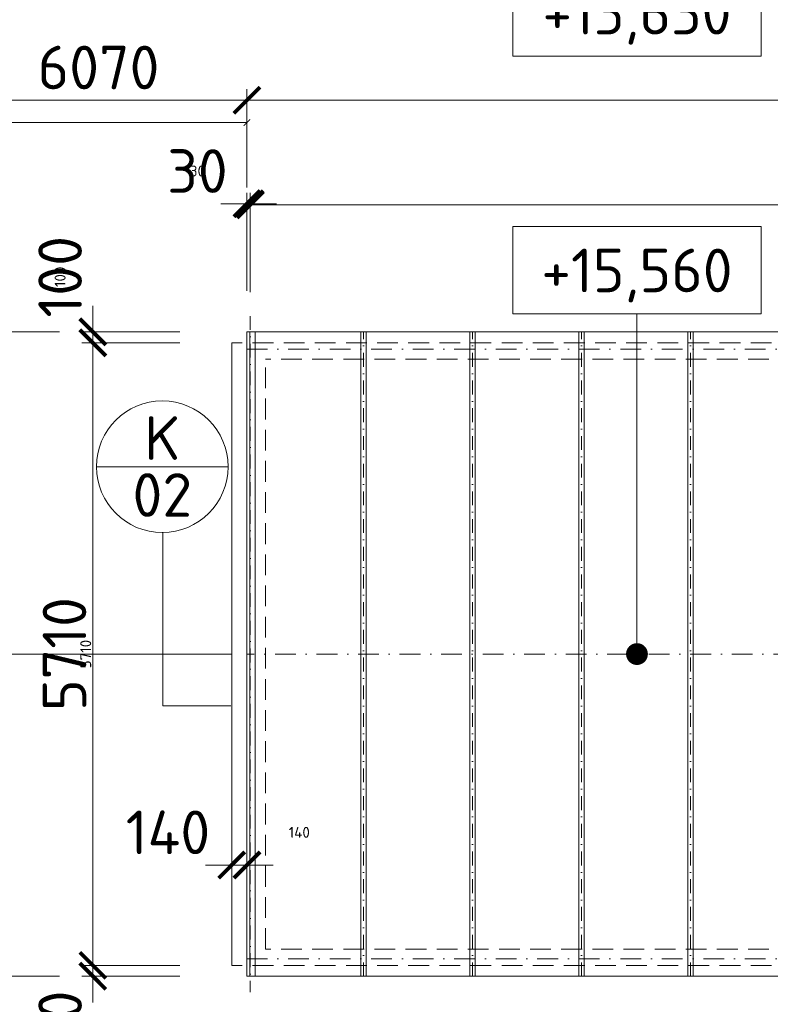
# Model space of a CAD drawing. Header units: millimetres. Extents: x -725694 to 5289369, y -1488057 to 2187451.
# Tile 153 of 256: x 9844 to 16733, y 183088 to 192118. Entities that reach past the tile are written whole.
import ezdxf
from ezdxf.enums import TextEntityAlignment as Align

# ---------------------------------------------------------------- set-up
doc = ezdxf.new("R2010")
doc.units = ezdxf.units.MM
for name, pattern in [('CENTERX2', [101.6, 63.5, -12.7, 12.7, -12.7]), ('DASHDOT', [25.4, 12.7, -6.35, 0, -6.35]), ('ČÁRKOVANÁ', [19.05, 12.7, -6.35])]:
    doc.linetypes.add(name, pattern=pattern)
doc.layers.get('Defpoints').update_dxf_attribs({"color": 8})
for name, color, linetype, lineweight in [('A99_N_kce-pohl', 1, 'Continuous', 9), ('A99_N_koty-200', 5, 'Continuous', 5), ('A99_N_koty-200 @ 200', 5, 'Continuous', 5), ('A99_N_koty-200 @ 50 (2)', 5, 'Continuous', 5), ('A99_N_koty-vysk', 160, 'Continuous', 5), ('A99_N_znaceni 200', 5, 'Continuous', 5), ('A99_S_osy', 1, 'CENTERX2', 5)]:
    doc.layers.add(name, color=color, linetype=linetype, lineweight=lineweight)
doc.styles.add('A99_kota', font='isocpeur.ttf', dxfattribs={"height": 2})
doc.styles.add('A99_popis', font='isocpeur.ttf')
doc.dimstyles.new('A99_kota_200 new', dxfattribs={"dimscale": 200, "dimtxt": 2, "dimasz": 1.2, "dimexe": 0.5, "dimexo": 1.5, "dimgap": 0.3, "dimtad": 1, "dimdec": 0, "dimzin": 3, "dimdsep": 46, "dimtxsty": 'A99_kota', "dimblk": 'ARCHTICK', "dimcen": 2.5, "dimazin": 2, "dimtfac": 0.75, "dimtdec": 0, "dimtmove": 2, "dimatfit": 0, "dimfxl": 0, "dimtolj": 1, "dimtzin": 0, "dimlwd": 5, "dimlwe": 5, "dimarcsym": 0})

# ---------------------------------------------------------------- blocks, each defined once
blk = doc.blocks.new('_ArchTick')
at = {"color": 0, "linetype": 'ByBlock', "const_width": 0.15}
blk.add_lwpolyline([(-0.5, -0.5), (0.5, 0.5)], dxfattribs=at)
blk = doc.blocks.new('*D4431')
at = {"layer": 'A99_N_koty-200', "color": 0, "linetype": 'Continuous', "lineweight": 5, "transparency": 16777216}
for p, q in [((5860, 191380), (5860, 191480)), ((11930, 190580), (11930, 191480)), ((5860, 191380), (11930, 191380))]:
    blk.add_line(p, q, dxfattribs=at)
at = {"layer": 'Defpoints', "color": 0, "linetype": 'Continuous', "lineweight": 0, "transparency": 16777216}
for p in [(11930, 191380), (5860, 191175), (11930, 189255)]:
    blk.add_point(p, dxfattribs=at)
at = {"layer": 'A99_N_koty-200', "color": 0, "linetype": 'Continuous', "lineweight": 5, "transparency": 16777216, "xscale": 240, "yscale": 240, "zscale": 240, "rotation": 180}
blk.add_blockref('_ArchTick', (5860, 191380), dxfattribs=at)
at = {"layer": 'A99_N_koty-200', "color": 0, "linetype": 'Continuous', "lineweight": 5, "transparency": 16777216, "xscale": 240, "yscale": 240, "zscale": 240}
blk.add_blockref('_ArchTick', (11930, 191380), dxfattribs=at)
at = {"layer": 'A99_N_koty-200', "color": 0, "linetype": 'Continuous', "transparency": 16777216, "insert": (10567.5, 191680), "char_height": 400, "attachment_point": 5, "style": 'A99_kota'}
blk.add_mtext('\\A1;6070', dxfattribs=at)
blk = doc.blocks.new('*D4432')
at = {"layer": 'A99_N_koty-200', "color": 0, "linetype": 'Continuous', "lineweight": 5, "transparency": 16777216}
for p, q in [((5860, 191175), (5860, 191200)), ((11930, 190975), (11930, 191200)), ((5860, 191175), (11930, 191175))]:
    blk.add_line(p, q, dxfattribs=at)
at = {"layer": 'Defpoints', "color": 0, "linetype": 'Continuous', "lineweight": 0, "transparency": 16777216}
for p in [(5860, 191175), (11930, 191175), (11930, 189255)]:
    blk.add_point(p, dxfattribs=at)
at = {"layer": 'A99_N_koty-200', "color": 0, "linetype": 'Continuous', "lineweight": 5, "transparency": 16777216, "xscale": 60, "yscale": 60, "zscale": 60, "rotation": 180}
blk.add_blockref('_ArchTick', (5860, 191175), dxfattribs=at)
at = {"layer": 'A99_N_koty-200', "color": 0, "linetype": 'Continuous', "lineweight": 5, "transparency": 16777216, "xscale": 60, "yscale": 60, "zscale": 60}
blk.add_blockref('_ArchTick', (11930, 191175), dxfattribs=at)
at = {"layer": 'A99_N_koty-200', "color": 0, "linetype": 'Continuous', "transparency": 16777216, "insert": (8895, 191240), "char_height": 100, "attachment_point": 5, "style": 'A99_kota'}
blk.add_mtext('\\A1;6070', dxfattribs=at)
blk = doc.blocks.new('*D4434')
at = {"layer": 'A99_N_koty-200', "color": 0, "linetype": 'Continuous', "lineweight": 5, "transparency": 16777216}
for p, q in [((11930, 190580), (11930, 191480)), ((144620, 190580), (144620, 191480)), ((11930, 191380), (144620, 191380))]:
    blk.add_line(p, q, dxfattribs=at)
at = {"layer": 'Defpoints', "color": 0, "linetype": 'Continuous', "lineweight": 0, "transparency": 16777216}
for p in [(144620, 191380), (11930, 189255), (144620, 189255)]:
    blk.add_point(p, dxfattribs=at)
at = {"layer": 'A99_N_koty-200', "color": 0, "linetype": 'Continuous', "lineweight": 5, "transparency": 16777216, "xscale": 240, "yscale": 240, "zscale": 240, "rotation": 180}
blk.add_blockref('_ArchTick', (11930, 191380), dxfattribs=at)
at = {"layer": 'A99_N_koty-200', "color": 0, "linetype": 'Continuous', "lineweight": 5, "transparency": 16777216, "xscale": 240, "yscale": 240, "zscale": 240}
blk.add_blockref('_ArchTick', (144620, 191380), dxfattribs=at)
at = {"layer": 'A99_N_koty-200', "color": 0, "linetype": 'Continuous', "transparency": 16777216, "insert": (77075, 191680), "char_height": 400, "attachment_point": 5, "style": 'A99_kota'}
blk.add_mtext('\\A1;132690', dxfattribs=at)
blk = doc.blocks.new('*D4435')
at = {"layer": 'A99_N_koty-200', "color": 0, "linetype": 'Continuous', "lineweight": 5, "transparency": 16777216}
for p, q in [((11930, 191180), (11930, 191405)), ((11930, 191380), (144620, 191380)), ((144620, 191180), (144620, 191405))]:
    blk.add_line(p, q, dxfattribs=at)
at = {"layer": 'Defpoints', "color": 0, "linetype": 'Continuous', "lineweight": 0, "transparency": 16777216}
for p in [(144620, 191380), (11930, 189255), (144620, 189255)]:
    blk.add_point(p, dxfattribs=at)
at = {"layer": 'A99_N_koty-200', "color": 0, "linetype": 'Continuous', "lineweight": 5, "transparency": 16777216, "xscale": 60, "yscale": 60, "zscale": 60, "rotation": 180}
blk.add_blockref('_ArchTick', (11930, 191380), dxfattribs=at)
at = {"layer": 'A99_N_koty-200', "color": 0, "linetype": 'Continuous', "lineweight": 5, "transparency": 16777216, "xscale": 60, "yscale": 60, "zscale": 60}
blk.add_blockref('_ArchTick', (144620, 191380), dxfattribs=at)
at = {"layer": 'A99_N_koty-200', "color": 0, "linetype": 'Continuous', "transparency": 16777216, "insert": (78275, 191445), "char_height": 100, "attachment_point": 5, "style": 'A99_kota'}
blk.add_mtext('\\A1;132690', dxfattribs=at)
blk = doc.blocks.new('*D4452')
at = {"layer": 'A99_N_koty-200', "color": 0, "linetype": 'Continuous', "lineweight": 5, "transparency": 16777216}
for p, q in [((11930, 189630), (11930, 190530)), ((11960, 189630), (11960, 190530)), ((11930, 190430), (11690, 190430)), ((11960, 190430), (11930, 190430)), ((11960, 190430), (12200, 190430))]:
    blk.add_line(p, q, dxfattribs=at)
at = {"layer": 'Defpoints', "color": 0, "linetype": 'Continuous', "lineweight": 0, "transparency": 16777216}
for p in [(11930, 190430), (11930, 189255), (11960, 189255)]:
    blk.add_point(p, dxfattribs=at)
at = {"layer": 'A99_N_koty-200', "color": 0, "linetype": 'Continuous', "lineweight": 5, "transparency": 16777216, "xscale": 240, "yscale": 240, "zscale": 240}
blk.add_blockref('_ArchTick', (11930, 190430), dxfattribs=at)
at = {"layer": 'A99_N_koty-200', "color": 0, "linetype": 'Continuous', "lineweight": 5, "transparency": 16777216, "xscale": 240, "yscale": 240, "zscale": 240, "rotation": 180}
blk.add_blockref('_ArchTick', (11960, 190430), dxfattribs=at)
at = {"layer": 'A99_N_koty-200', "color": 0, "linetype": 'Continuous', "transparency": 16777216, "insert": (11475, 190730), "char_height": 400, "attachment_point": 5, "style": 'A99_kota'}
blk.add_mtext('\\A1;30', dxfattribs=at)
blk = doc.blocks.new('*D4453')
at = {"layer": 'A99_N_koty-200', "color": 0, "linetype": 'Continuous', "lineweight": 5, "transparency": 16777216}
for p, q in [((11930, 190430), (11870, 190430)), ((11930, 190230), (11930, 190455)), ((11960, 190430), (11930, 190430)), ((11960, 190230), (11960, 190455)), ((11960, 190430), (12020, 190430))]:
    blk.add_line(p, q, dxfattribs=at)
at = {"layer": 'Defpoints', "color": 0, "linetype": 'Continuous', "lineweight": 0, "transparency": 16777216}
for p in [(11930, 190430), (11930, 189255), (11960, 189255)]:
    blk.add_point(p, dxfattribs=at)
at = {"layer": 'A99_N_koty-200', "color": 0, "linetype": 'Continuous', "lineweight": 5, "transparency": 16777216, "xscale": 60, "yscale": 60, "zscale": 60}
blk.add_blockref('_ArchTick', (11930, 190430), dxfattribs=at)
at = {"layer": 'A99_N_koty-200', "color": 0, "linetype": 'Continuous', "lineweight": 5, "transparency": 16777216, "xscale": 60, "yscale": 60, "zscale": 60, "rotation": 180}
blk.add_blockref('_ArchTick', (11960, 190430), dxfattribs=at)
at = {"layer": 'A99_N_koty-200', "color": 0, "linetype": 'Continuous', "transparency": 16777216, "insert": (11475, 190730), "char_height": 100, "attachment_point": 5, "style": 'A99_kota'}
blk.add_mtext('\\A1;30', dxfattribs=at)
blk = doc.blocks.new('*D4461')
at = {"layer": 'A99_N_koty-200', "color": 0, "linetype": 'Continuous', "lineweight": 5, "transparency": 16777216}
for p, q in [((10210, 189255), (9310, 189255)), ((9410, 183345), (9410, 189255)), ((10210, 183345), (9310, 183345))]:
    blk.add_line(p, q, dxfattribs=at)
at = {"layer": 'Defpoints', "color": 0, "linetype": 'Continuous', "lineweight": 0, "transparency": 16777216}
for p in [(9410, 189255), (11930, 189255), (11930, 183345)]:
    blk.add_point(p, dxfattribs=at)
at = {"layer": 'A99_N_koty-200', "color": 0, "linetype": 'Continuous', "lineweight": 5, "transparency": 16777216, "xscale": 240, "yscale": 240, "zscale": 240}
for p, rotation in [((9410, 189255), 90), ((9410, 183345), 270)]:
    blk.add_blockref('_ArchTick', p, dxfattribs=dict(at, rotation=rotation))
at = {"layer": 'A99_N_koty-200', "color": 0, "linetype": 'Continuous', "transparency": 16777216, "insert": (9110, 186270), "char_height": 400, "attachment_point": 5, "rotation": 90, "style": 'A99_kota'}
blk.add_mtext('\\A1;5910', dxfattribs=at)
blk = doc.blocks.new('*D4462')
at = {"layer": 'A99_N_koty-200', "color": 0, "linetype": 'Continuous', "lineweight": 5, "transparency": 16777216}
for p, q in [((9610, 189255), (9385, 189255)), ((9410, 183345), (9410, 189255)), ((9610, 183345), (9385, 183345))]:
    blk.add_line(p, q, dxfattribs=at)
at = {"layer": 'Defpoints', "color": 0, "linetype": 'Continuous', "lineweight": 0, "transparency": 16777216}
for p in [(9410, 189255), (11930, 189255), (11930, 183345)]:
    blk.add_point(p, dxfattribs=at)
at = {"layer": 'A99_N_koty-200', "color": 0, "linetype": 'Continuous', "lineweight": 5, "transparency": 16777216, "xscale": 60, "yscale": 60, "zscale": 60}
for p, rotation in [((9410, 189255), 90), ((9410, 183345), 270)]:
    blk.add_blockref('_ArchTick', p, dxfattribs=dict(at, rotation=rotation))
at = {"layer": 'A99_N_koty-200', "color": 0, "linetype": 'Continuous', "transparency": 16777216, "insert": (9345, 186300), "char_height": 100, "attachment_point": 5, "rotation": 90, "style": 'A99_kota'}
blk.add_mtext('\\A1;5910', dxfattribs=at)
blk = doc.blocks.new('*U52')
at = {"color": 0, "linetype": 'ByBlock'}
blk.add_line((5.7, -4), (5.7, -19.6), dxfattribs=at)
blk.add_lwpolyline([(0, -4), (11.4, -4), (11.4, 0), (0, 0)], close=True, dxfattribs=at)
at = {"color": 0, "linetype": 'ByBlock', "ltscale": 200, "const_width": 0.5}
blk.add_lwpolyline([(5.7, -19.85, -1), (5.7, -19.35, -1)], format="xyb", close=True, dxfattribs=at)
at = {"color": 0, "linetype": 'ByBlock', "style": 'A99_kota'}
for tag, p in [('VYSKA', (5.7, -2.241)), ('VYSKA_POPIS1', (5.7, -6.041)), ('VYSKA_POPIS2', (5.9, -9.541)), ('VYSKA_POPIS3', (5.9, -13.041))]:
    blk.add_attdef(tag, text='', height=2, dxfattribs=at).set_placement(p, align=Align.MIDDLE)
blk = doc.blocks.new('*D4566')
at = {"layer": 'A99_N_koty-200', "color": 0, "linetype": 'Continuous', "lineweight": 5, "transparency": 16777216}
for p, q in [((11315, 189155), (10415, 189155)), ((10515, 189155), (10515, 183445)), ((11315, 183445), (10415, 183445))]:
    blk.add_line(p, q, dxfattribs=at)
at = {"layer": 'Defpoints', "color": 0, "linetype": 'Continuous', "lineweight": 0, "transparency": 16777216}
for p in [(11790, 189155), (10515, 183445), (11930, 183445)]:
    blk.add_point(p, dxfattribs=at)
at = {"layer": 'A99_N_koty-200', "color": 0, "linetype": 'Continuous', "lineweight": 5, "transparency": 16777216, "xscale": 240, "yscale": 240, "zscale": 240}
for p, rotation in [((10515, 189155), 90), ((10515, 183445), 270)]:
    blk.add_blockref('_ArchTick', p, dxfattribs=dict(at, rotation=rotation))
at = {"layer": 'A99_N_koty-200', "color": 0, "linetype": 'Continuous', "transparency": 16777216, "insert": (10255, 186300), "char_height": 400, "attachment_point": 5, "rotation": 90, "style": 'A99_kota'}
blk.add_mtext('\\A1;5710', dxfattribs=at)
blk = doc.blocks.new('*D4567')
at = {"layer": 'A99_N_koty-200', "color": 0, "linetype": 'Continuous', "lineweight": 5, "transparency": 16777216}
for p, q in [((10715, 189155), (10490, 189155)), ((10515, 189155), (10515, 183445)), ((10715, 183445), (10490, 183445))]:
    blk.add_line(p, q, dxfattribs=at)
at = {"layer": 'Defpoints', "color": 0, "linetype": 'Continuous', "lineweight": 0, "transparency": 16777216}
for p in [(11790, 189155), (10515, 183445), (11930, 183445)]:
    blk.add_point(p, dxfattribs=at)
at = {"layer": 'A99_N_koty-200', "color": 0, "linetype": 'Continuous', "lineweight": 5, "transparency": 16777216, "xscale": 60, "yscale": 60, "zscale": 60}
for p, rotation in [((10515, 189155), 90), ((10515, 183445), 270)]:
    blk.add_blockref('_ArchTick', p, dxfattribs=dict(at, rotation=rotation))
at = {"layer": 'A99_N_koty-200', "color": 0, "linetype": 'Continuous', "transparency": 16777216, "insert": (10450, 186300), "char_height": 100, "attachment_point": 5, "rotation": 90, "style": 'A99_kota'}
blk.add_mtext('\\A1;5710', dxfattribs=at)
blk = doc.blocks.new('*D4569')
at = {"layer": 'A99_N_koty-200', "color": 0, "linetype": 'Continuous', "lineweight": 5, "transparency": 16777216}
for p, q in [((10515, 183445), (10515, 183685)), ((11315, 183445), (10415, 183445)), ((10515, 183445), (10515, 183345)), ((11315, 183345), (10415, 183345)), ((10515, 183345), (10515, 183105))]:
    blk.add_line(p, q, dxfattribs=at)
at = {"layer": 'Defpoints', "color": 0, "linetype": 'Continuous', "lineweight": 0, "transparency": 16777216}
for p in [(11930, 183445), (10515, 183345), (11930, 183345)]:
    blk.add_point(p, dxfattribs=at)
at = {"layer": 'A99_N_koty-200', "color": 0, "linetype": 'Continuous', "lineweight": 5, "transparency": 16777216, "xscale": 240, "yscale": 240, "zscale": 240}
for p, rotation in [((10515, 183445), 270), ((10515, 183345), 90)]:
    blk.add_blockref('_ArchTick', p, dxfattribs=dict(at, rotation=rotation))
at = {"layer": 'A99_N_koty-200', "color": 0, "linetype": 'Continuous', "transparency": 16777216, "insert": (10215, 182840), "char_height": 400, "attachment_point": 5, "rotation": 90, "style": 'A99_kota'}
blk.add_mtext('\\A1;100', dxfattribs=at)
blk = doc.blocks.new('*D4570')
at = {"layer": 'A99_N_koty-200', "color": 0, "linetype": 'Continuous', "lineweight": 5, "transparency": 16777216}
for p, q in [((10515, 183445), (10515, 183505)), ((10715, 183445), (10490, 183445)), ((10515, 183445), (10515, 183345)), ((10715, 183345), (10490, 183345)), ((10515, 183345), (10515, 183285))]:
    blk.add_line(p, q, dxfattribs=at)
at = {"layer": 'Defpoints', "color": 0, "linetype": 'Continuous', "lineweight": 0, "transparency": 16777216}
for p in [(11930, 183445), (10515, 183345), (11930, 183345)]:
    blk.add_point(p, dxfattribs=at)
at = {"layer": 'A99_N_koty-200', "color": 0, "linetype": 'Continuous', "lineweight": 5, "transparency": 16777216, "xscale": 60, "yscale": 60, "zscale": 60}
for p, rotation in [((10515, 183445), 270), ((10515, 183345), 90)]:
    blk.add_blockref('_ArchTick', p, dxfattribs=dict(at, rotation=rotation))
at = {"layer": 'A99_N_koty-200', "color": 0, "linetype": 'Continuous', "transparency": 16777216, "insert": (10215, 182840), "char_height": 100, "attachment_point": 5, "rotation": 90, "style": 'A99_kota'}
blk.add_mtext('\\A1;100', dxfattribs=at)
blk = doc.blocks.new('*D4572')
at = {"layer": 'A99_N_koty-200', "color": 0, "linetype": 'Continuous', "lineweight": 5, "transparency": 16777216}
for p, q in [((10515, 189255), (10515, 189495)), ((11315, 189255), (10415, 189255)), ((10515, 189155), (10515, 189255)), ((11315, 189155), (10415, 189155)), ((10515, 189155), (10515, 188915))]:
    blk.add_line(p, q, dxfattribs=at)
at = {"layer": 'Defpoints', "color": 0, "linetype": 'Continuous', "lineweight": 0, "transparency": 16777216}
for p in [(10515, 189255), (11930, 189255), (11790, 189155)]:
    blk.add_point(p, dxfattribs=at)
at = {"layer": 'A99_N_koty-200', "color": 0, "linetype": 'Continuous', "lineweight": 5, "transparency": 16777216, "xscale": 240, "yscale": 240, "zscale": 240}
for p, rotation in [((10515, 189255), 270), ((10515, 189155), 90)]:
    blk.add_blockref('_ArchTick', p, dxfattribs=dict(at, rotation=rotation))
at = {"layer": 'A99_N_koty-200', "color": 0, "linetype": 'Continuous', "transparency": 16777216, "insert": (10215, 189760), "char_height": 400, "attachment_point": 5, "rotation": 90, "style": 'A99_kota'}
blk.add_mtext('\\A1;100', dxfattribs=at)
blk = doc.blocks.new('*D4573')
at = {"layer": 'A99_N_koty-200', "color": 0, "linetype": 'Continuous', "lineweight": 5, "transparency": 16777216}
for p, q in [((10515, 189255), (10515, 189315)), ((10715, 189255), (10490, 189255)), ((10515, 189155), (10515, 189255)), ((10715, 189155), (10490, 189155)), ((10515, 189155), (10515, 189095))]:
    blk.add_line(p, q, dxfattribs=at)
at = {"layer": 'Defpoints', "color": 0, "linetype": 'Continuous', "lineweight": 0, "transparency": 16777216}
for p in [(10515, 189255), (11930, 189255), (11790, 189155)]:
    blk.add_point(p, dxfattribs=at)
at = {"layer": 'A99_N_koty-200', "color": 0, "linetype": 'Continuous', "lineweight": 5, "transparency": 16777216, "xscale": 60, "yscale": 60, "zscale": 60}
for p, rotation in [((10515, 189255), 270), ((10515, 189155), 90)]:
    blk.add_blockref('_ArchTick', p, dxfattribs=dict(at, rotation=rotation))
at = {"layer": 'A99_N_koty-200', "color": 0, "linetype": 'Continuous', "transparency": 16777216, "insert": (10215, 189760), "char_height": 100, "attachment_point": 5, "rotation": 90, "style": 'A99_kota'}
blk.add_mtext('\\A1;100', dxfattribs=at)
blk = doc.blocks.new('*D4593')
at = {"layer": 'A99_N_koty-200', "color": 0, "linetype": 'Continuous', "lineweight": 5, "transparency": 16777216}
for p, q in [((11790, 184365), (11790, 184465)), ((11930, 184365), (11930, 184465)), ((11790, 184365), (11550, 184365)), ((11790, 184365), (11930, 184365)), ((11930, 184365), (12170, 184365))]:
    blk.add_line(p, q, dxfattribs=at)
at = {"layer": 'Defpoints', "color": 0, "linetype": 'Continuous', "lineweight": 0, "transparency": 16777216}
for p in [(11790, 184365), (11930, 184365), (11930, 184365)]:
    blk.add_point(p, dxfattribs=at)
at = {"layer": 'A99_N_koty-200', "color": 0, "linetype": 'Continuous', "lineweight": 5, "transparency": 16777216, "xscale": 240, "yscale": 240, "zscale": 240}
blk.add_blockref('_ArchTick', (11790, 184365), dxfattribs=at)
at = {"layer": 'A99_N_koty-200', "color": 0, "linetype": 'Continuous', "lineweight": 5, "transparency": 16777216, "xscale": 240, "yscale": 240, "zscale": 240, "rotation": 180}
blk.add_blockref('_ArchTick', (11930, 184365), dxfattribs=at)
at = {"layer": 'A99_N_koty-200', "color": 0, "linetype": 'Continuous', "transparency": 16777216, "insert": (11205, 184665), "char_height": 400, "attachment_point": 5, "style": 'A99_kota'}
blk.add_mtext('\\A1;140', dxfattribs=at)
blk = doc.blocks.new('*D4594')
at = {"layer": 'A99_N_koty-200', "color": 0, "linetype": 'Continuous', "lineweight": 5, "transparency": 16777216}
for p, q in [((11790, 184365), (11730, 184365)), ((11790, 184365), (11790, 184390)), ((11790, 184365), (11930, 184365)), ((11930, 184365), (11930, 184390)), ((11930, 184365), (11990, 184365))]:
    blk.add_line(p, q, dxfattribs=at)
at = {"layer": 'Defpoints', "color": 0, "linetype": 'Continuous', "lineweight": 0, "transparency": 16777216}
for p in [(11790, 184365), (11930, 184365), (11930, 184365)]:
    blk.add_point(p, dxfattribs=at)
at = {"layer": 'A99_N_koty-200', "color": 0, "linetype": 'Continuous', "lineweight": 5, "transparency": 16777216, "xscale": 60, "yscale": 60, "zscale": 60}
blk.add_blockref('_ArchTick', (11790, 184365), dxfattribs=at)
at = {"layer": 'A99_N_koty-200', "color": 0, "linetype": 'Continuous', "lineweight": 5, "transparency": 16777216, "xscale": 60, "yscale": 60, "zscale": 60, "rotation": 180}
blk.add_blockref('_ArchTick', (11930, 184365), dxfattribs=at)
at = {"layer": 'A99_N_koty-200', "color": 0, "linetype": 'Continuous', "transparency": 16777216, "insert": (12410, 184665), "char_height": 100, "attachment_point": 5, "style": 'A99_kota'}
blk.add_mtext('\\A1;140', dxfattribs=at)
blk = doc.blocks.new('*D5767')
at = {"layer": 'A99_N_koty-200', "color": 0, "linetype": 'Continuous', "lineweight": 5, "transparency": 16777216}
for p, q in [((10210, 183345), (9310, 183345)), ((9410, 183345), (9410, 177465)), ((10210, 177465), (9310, 177465))]:
    blk.add_line(p, q, dxfattribs=at)
at = {"layer": 'Defpoints', "color": 0, "linetype": 'Continuous', "lineweight": 0, "transparency": 16777216}
for p in [(11930, 183345), (9410, 177465), (11930, 177465)]:
    blk.add_point(p, dxfattribs=at)
at = {"layer": 'A99_N_koty-200', "color": 0, "linetype": 'Continuous', "lineweight": 5, "transparency": 16777216, "xscale": 240, "yscale": 240, "zscale": 240}
for p, rotation in [((9410, 183345), 90), ((9410, 177465), 270)]:
    blk.add_blockref('_ArchTick', p, dxfattribs=dict(at, rotation=rotation))
at = {"layer": 'A99_N_koty-200', "color": 0, "linetype": 'Continuous', "transparency": 16777216, "insert": (9150, 180405), "char_height": 400, "attachment_point": 5, "rotation": 90, "style": 'A99_kota'}
blk.add_mtext('\\A1;5880', dxfattribs=at)
blk = doc.blocks.new('*D5768')
at = {"layer": 'A99_N_koty-200', "color": 0, "linetype": 'Continuous', "lineweight": 5, "transparency": 16777216}
for p, q in [((9610, 183345), (9385, 183345)), ((9410, 183345), (9410, 177465)), ((9610, 177465), (9385, 177465))]:
    blk.add_line(p, q, dxfattribs=at)
at = {"layer": 'Defpoints', "color": 0, "linetype": 'Continuous', "lineweight": 0, "transparency": 16777216}
for p in [(11930, 183345), (9410, 177465), (11930, 177465)]:
    blk.add_point(p, dxfattribs=at)
at = {"layer": 'A99_N_koty-200', "color": 0, "linetype": 'Continuous', "lineweight": 5, "transparency": 16777216, "xscale": 60, "yscale": 60, "zscale": 60}
for p, rotation in [((9410, 183345), 90), ((9410, 177465), 270)]:
    blk.add_blockref('_ArchTick', p, dxfattribs=dict(at, rotation=rotation))
at = {"layer": 'A99_N_koty-200', "color": 0, "linetype": 'Continuous', "transparency": 16777216, "insert": (9345, 180405), "char_height": 100, "attachment_point": 5, "rotation": 90, "style": 'A99_kota'}
blk.add_mtext('\\A1;5880', dxfattribs=at)
blk = doc.blocks.new('*D5836')
at = {"layer": 'A99_N_koty-200', "color": 0, "linetype": 'Continuous', "lineweight": 5, "transparency": 16777216}
for p, q in [((11960, 189620.5), (11960, 190520.5)), ((78000, 189620.5), (78000, 190520.5)), ((11960, 190420.5), (78000, 190420.5))]:
    blk.add_line(p, q, dxfattribs=at)
at = {"layer": 'Defpoints', "color": 0, "linetype": 'Continuous', "lineweight": 0, "transparency": 16777216}
for p in [(78000, 190420.5), (11960, 189245.5), (78000, 189245.5)]:
    blk.add_point(p, dxfattribs=at)
at = {"layer": 'A99_N_koty-200', "color": 0, "linetype": 'Continuous', "lineweight": 5, "transparency": 16777216, "xscale": 240, "yscale": 240, "zscale": 240, "rotation": 180}
blk.add_blockref('_ArchTick', (11960, 190420.5), dxfattribs=at)
at = {"layer": 'A99_N_koty-200', "color": 0, "linetype": 'Continuous', "lineweight": 5, "transparency": 16777216, "xscale": 240, "yscale": 240, "zscale": 240}
blk.add_blockref('_ArchTick', (78000, 190420.5), dxfattribs=at)
at = {"layer": 'A99_N_koty-200', "color": 0, "linetype": 'Continuous', "transparency": 16777216, "insert": (44980, 190680.5), "char_height": 400, "attachment_point": 5, "style": 'A99_kota'}
blk.add_mtext('\\A1;66040', dxfattribs=at)
blk = doc.blocks.new('*D5837')
at = {"layer": 'A99_N_koty-200', "color": 0, "linetype": 'Continuous', "lineweight": 5, "transparency": 16777216}
for p, q in [((11960, 190220.5), (11960, 190445.5)), ((11960, 190420.5), (78000, 190420.5)), ((78000, 190220.5), (78000, 190445.5))]:
    blk.add_line(p, q, dxfattribs=at)
at = {"layer": 'Defpoints', "color": 0, "linetype": 'Continuous', "lineweight": 0, "transparency": 16777216}
for p in [(78000, 190420.5), (11960, 189245.5), (78000, 189245.5)]:
    blk.add_point(p, dxfattribs=at)
at = {"layer": 'A99_N_koty-200', "color": 0, "linetype": 'Continuous', "lineweight": 5, "transparency": 16777216, "xscale": 60, "yscale": 60, "zscale": 60, "rotation": 180}
blk.add_blockref('_ArchTick', (11960, 190420.5), dxfattribs=at)
at = {"layer": 'A99_N_koty-200', "color": 0, "linetype": 'Continuous', "lineweight": 5, "transparency": 16777216, "xscale": 60, "yscale": 60, "zscale": 60}
blk.add_blockref('_ArchTick', (78000, 190420.5), dxfattribs=at)
at = {"layer": 'A99_N_koty-200', "color": 0, "linetype": 'Continuous', "transparency": 16777216, "insert": (44980, 190485.5), "char_height": 100, "attachment_point": 5, "style": 'A99_kota'}
blk.add_mtext('\\A1;66040', dxfattribs=at)
blk = doc.blocks.new('*U452')
at = {"color": 0, "linetype": 'ByBlock'}
for p, q in [((5.7, 12.75), (5.286, 11.205)), ((5.7, 0), (5.7, 12.75))]:
    blk.add_line(p, q, dxfattribs=at)
blk.add_lwpolyline([(0, -4), (11.4, -4), (11.4, 0), (0, 0)], close=True, dxfattribs=at)
at = {"color": 0, "linetype": 'ByBlock', "style": 'A99_kota'}
for tag, p in [('VYSKA', (5.7, -2.241)), ('VYSKA_POPIS1', (5.7, -6.041)), ('VYSKA_POPIS2', (5.9, -9.541)), ('VYSKA_POPIS3', (5.9, -13.041))]:
    blk.add_attdef(tag, text='', height=2, dxfattribs=at).set_placement(p, align=Align.MIDDLE)
blk = doc.blocks.new('*U20')
at = {"color": 0, "linetype": 'ByBlock'}
blk.add_line((-3.02, 0), (3.02, 0), dxfattribs=at)
blk.add_circle((0, 0), 3.02, dxfattribs=at)
at = {"color": 0, "linetype": 'ByBlock', "style": 'A99_popis'}
for tag, p in [('KATEGORIE', (0, 1.31)), ('PRVEK', (0, -1.298))]:
    blk.add_attdef(tag, text='', height=2, dxfattribs=at).set_placement(p, align=Align.MIDDLE_CENTER)
blk = doc.blocks.new('*U6007')
at = {"layer": 'A99_N_koty-200 @ 200', "linetype": 'Continuous'}
dim = blk.add_linear_dim(base=(11930, 191380), p1=(5860, 191175), p2=(11930, 189255), dimstyle='A99_kota_200 new', override={"dimscale": 200, "dimtix": 1, "dimtofl": 1, "dimtmove": 2, "dimatfit": 0}, dxfattribs=at)
dim.commit()
dim.dimension.update_dxf_attribs({"geometry": '*D4431', "text_midpoint": (10567.5, 191680), "dimtype": 128})
at = {"layer": 'A99_N_koty-200 @ 50 (2)', "linetype": 'Continuous'}
dim = blk.add_linear_dim(base=(11930, 191175), p1=(5860, 191175), p2=(11930, 189255), dimstyle='A99_kota_200 new', override={"dimscale": 50, "dimtix": 1, "dimtofl": 1, "dimtmove": 2, "dimatfit": 0}, dxfattribs=at)
dim.commit()
dim.dimension.update_dxf_attribs({"geometry": '*D4432', "text_midpoint": (8895, 191240)})
blk = doc.blocks.new('*U6008')
at = {"layer": 'A99_N_koty-200 @ 200', "linetype": 'Continuous'}
dim = blk.add_linear_dim(base=(144620, 191380), p1=(11930, 189255), p2=(144620, 189255), dimstyle='A99_kota_200 new', override={"dimscale": 200, "dimtix": 1, "dimtofl": 1, "dimtmove": 2, "dimatfit": 0}, dxfattribs=at)
dim.commit()
dim.dimension.update_dxf_attribs({"geometry": '*D4434', "text_midpoint": (77075, 191680), "dimtype": 128})
at = {"layer": 'A99_N_koty-200 @ 50 (2)', "linetype": 'Continuous'}
dim = blk.add_linear_dim(base=(144620, 191380), p1=(11930, 189255), p2=(144620, 189255), dimstyle='A99_kota_200 new', override={"dimscale": 50, "dimtix": 1, "dimtofl": 1, "dimtmove": 2, "dimatfit": 0}, dxfattribs=at)
dim.commit()
dim.dimension.update_dxf_attribs({"geometry": '*D4435', "text_midpoint": (78275, 191445)})
blk = doc.blocks.new('*U6016')
at = {"layer": 'A99_N_koty-200 @ 200', "linetype": 'Continuous'}
dim = blk.add_linear_dim(base=(11930, 190430), p1=(11960, 189255), p2=(11930, 189255), dimstyle='A99_kota_200 new', override={"dimscale": 200, "dimtix": 1, "dimtofl": 1, "dimtmove": 2, "dimatfit": 0}, dxfattribs=at)
dim.commit()
dim.dimension.update_dxf_attribs({"geometry": '*D4452', "text_midpoint": (11475, 190730), "dimtype": 128})
at = {"layer": 'A99_N_koty-200 @ 50 (2)', "linetype": 'Continuous'}
dim = blk.add_linear_dim(base=(11930, 190430), p1=(11960, 189255), p2=(11930, 189255), dimstyle='A99_kota_200 new', override={"dimscale": 50, "dimtix": 1, "dimtofl": 1, "dimtmove": 2, "dimatfit": 0}, dxfattribs=at)
dim.commit()
dim.dimension.update_dxf_attribs({"geometry": '*D4453', "text_midpoint": (11475, 190730), "dimtype": 128})
blk = doc.blocks.new('*U6019')
at = {"layer": 'A99_N_koty-200 @ 200', "linetype": 'Continuous'}
dim = blk.add_linear_dim(base=(9410, 189255), p1=(11930, 183345), p2=(11930, 189255), angle=90, dimstyle='A99_kota_200 new', override={"dimscale": 200, "dimtix": 1, "dimtofl": 1, "dimtmove": 2, "dimatfit": 0}, dxfattribs=at)
dim.commit()
dim.dimension.update_dxf_attribs({"geometry": '*D4461', "text_midpoint": (9110, 186270), "dimtype": 128})
at = {"layer": 'A99_N_koty-200 @ 50 (2)', "linetype": 'Continuous'}
dim = blk.add_linear_dim(base=(9410, 189255), p1=(11930, 183345), p2=(11930, 189255), angle=90, dimstyle='A99_kota_200 new', override={"dimscale": 50, "dimtix": 1, "dimtofl": 1, "dimtmove": 2, "dimatfit": 0}, dxfattribs=at)
dim.commit()
dim.dimension.update_dxf_attribs({"geometry": '*D4462', "text_midpoint": (9345, 186300)})
blk = doc.blocks.new('*U6054')
at = {"layer": 'A99_N_koty-200 @ 200', "linetype": 'Continuous'}
dim = blk.add_linear_dim(base=(10515, 183445), p1=(11790, 189155), p2=(11930, 183445), angle=90, dimstyle='A99_kota_200 new', override={"dimscale": 200, "dimtix": 1, "dimtofl": 1, "dimtmove": 2, "dimatfit": 0}, dxfattribs=at)
dim.commit()
dim.dimension.update_dxf_attribs({"geometry": '*D4566', "text_midpoint": (10255, 186300)})
at = {"layer": 'A99_N_koty-200 @ 50 (2)', "linetype": 'Continuous'}
dim = blk.add_linear_dim(base=(10515, 183445), p1=(11790, 189155), p2=(11930, 183445), angle=90, dimstyle='A99_kota_200 new', override={"dimscale": 50, "dimtix": 1, "dimtofl": 1, "dimtmove": 2, "dimatfit": 0}, dxfattribs=at)
dim.commit()
dim.dimension.update_dxf_attribs({"geometry": '*D4567', "text_midpoint": (10450, 186300)})
blk = doc.blocks.new('*U6055')
at = {"layer": 'A99_N_koty-200 @ 200', "linetype": 'Continuous'}
dim = blk.add_linear_dim(base=(10515, 183345), p1=(11930, 183445), p2=(11930, 183345), angle=90, dimstyle='A99_kota_200 new', override={"dimscale": 200, "dimtix": 1, "dimtofl": 1, "dimtmove": 2, "dimatfit": 0}, dxfattribs=at)
dim.commit()
dim.dimension.update_dxf_attribs({"geometry": '*D4569', "text_midpoint": (10215, 182840), "dimtype": 128})
at = {"layer": 'A99_N_koty-200 @ 50 (2)', "linetype": 'Continuous'}
dim = blk.add_linear_dim(base=(10515, 183345), p1=(11930, 183445), p2=(11930, 183345), angle=90, dimstyle='A99_kota_200 new', override={"dimscale": 50, "dimtix": 1, "dimtofl": 1, "dimtmove": 2, "dimatfit": 0}, dxfattribs=at)
dim.commit()
dim.dimension.update_dxf_attribs({"geometry": '*D4570', "text_midpoint": (10215, 182840), "dimtype": 128})
blk = doc.blocks.new('*U6056')
at = {"layer": 'A99_N_koty-200 @ 200', "linetype": 'Continuous'}
dim = blk.add_linear_dim(base=(10515, 189255), p1=(11790, 189155), p2=(11930, 189255), angle=270, dimstyle='A99_kota_200 new', override={"dimscale": 200, "dimtix": 1, "dimtofl": 1, "dimtmove": 2, "dimatfit": 0}, dxfattribs=at)
dim.commit()
dim.dimension.update_dxf_attribs({"geometry": '*D4572', "text_midpoint": (10215, 189760), "dimtype": 128})
at = {"layer": 'A99_N_koty-200 @ 50 (2)', "linetype": 'Continuous'}
dim = blk.add_linear_dim(base=(10515, 189255), p1=(11790, 189155), p2=(11930, 189255), angle=270, dimstyle='A99_kota_200 new', override={"dimscale": 50, "dimtix": 1, "dimtofl": 1, "dimtmove": 2, "dimatfit": 0}, dxfattribs=at)
dim.commit()
dim.dimension.update_dxf_attribs({"geometry": '*D4573', "text_midpoint": (10215, 189760), "dimtype": 128})
blk = doc.blocks.new('*U6063')
at = {"layer": 'A99_N_koty-200 @ 200', "linetype": 'Continuous'}
dim = blk.add_linear_dim(base=(11930, 184365), p1=(11790, 184365), p2=(11930, 184365), dimstyle='A99_kota_200 new', override={"dimscale": 200, "dimtix": 1, "dimtofl": 1, "dimtmove": 2, "dimatfit": 0}, dxfattribs=at)
dim.commit()
dim.dimension.update_dxf_attribs({"geometry": '*D4593', "text_midpoint": (11205, 184665), "dimtype": 128})
at = {"layer": 'A99_N_koty-200 @ 50 (2)', "linetype": 'Continuous'}
dim = blk.add_linear_dim(base=(11930, 184365), p1=(11790, 184365), p2=(11930, 184365), dimstyle='A99_kota_200 new', override={"dimscale": 50, "dimtix": 1, "dimtofl": 1, "dimtmove": 2, "dimatfit": 0}, dxfattribs=at)
dim.commit()
dim.dimension.update_dxf_attribs({"geometry": '*D4594', "text_midpoint": (12410, 184665), "dimtype": 128})
blk = doc.blocks.new('*U6430')
at = {"layer": 'A99_N_koty-200 @ 200', "linetype": 'Continuous'}
dim = blk.add_linear_dim(base=(9410, 177465), p1=(11930, 183345), p2=(11930, 177465), angle=90, dimstyle='A99_kota_200 new', override={"dimscale": 200, "dimtix": 1, "dimtofl": 1, "dimtmove": 2, "dimatfit": 0}, dxfattribs=at)
dim.commit()
dim.dimension.update_dxf_attribs({"geometry": '*D5767', "text_midpoint": (9150, 180405)})
at = {"layer": 'A99_N_koty-200 @ 50 (2)', "linetype": 'Continuous'}
dim = blk.add_linear_dim(base=(9410, 177465), p1=(11930, 183345), p2=(11930, 177465), angle=90, dimstyle='A99_kota_200 new', override={"dimscale": 50, "dimtix": 1, "dimtofl": 1, "dimtmove": 2, "dimatfit": 0}, dxfattribs=at)
dim.commit()
dim.dimension.update_dxf_attribs({"geometry": '*D5768', "text_midpoint": (9345, 180405)})
blk = doc.blocks.new('*U6472')
at = {"layer": 'A99_N_koty-200 @ 200', "linetype": 'Continuous'}
dim = blk.add_linear_dim(base=(78000, 190420.5), p1=(11960, 189245.5), p2=(78000, 189245.5), dimstyle='A99_kota_200 new', override={"dimscale": 200, "dimtix": 1, "dimtofl": 1, "dimtmove": 2, "dimatfit": 0}, dxfattribs=at)
dim.commit()
dim.dimension.update_dxf_attribs({"geometry": '*D5836', "text_midpoint": (44980, 190680.5)})
at = {"layer": 'A99_N_koty-200 @ 50 (2)', "linetype": 'Continuous'}
dim = blk.add_linear_dim(base=(78000, 190420.5), p1=(11960, 189245.5), p2=(78000, 189245.5), dimstyle='A99_kota_200 new', override={"dimscale": 50, "dimtix": 1, "dimtofl": 1, "dimtmove": 2, "dimatfit": 0}, dxfattribs=at)
dim.commit()
dim.dimension.update_dxf_attribs({"geometry": '*D5837', "text_midpoint": (44980, 190485.5)})

msp = doc.modelspace()

# ---------------------------------------------------------------- linework, layer by layer
at = {"layer": 'A99_N_kce-pohl', "linetype": 'Continuous', "lineweight": 9}
for p, q in [((12005, 183345), (12005, 189255)), ((12975, 183345), (12975, 189255)), ((13025, 183345), (13025, 189255)), ((13975, 183345), (13975, 189255)), ((14025, 183345), (14025, 189255)), ((14975, 183345), (14975, 189255)), ((15025, 183345), (15025, 189255)), ((15975, 183345), (15975, 189255)), ((16025, 183345), (16025, 189255))]:
    msp.add_line(p, q, dxfattribs=at)
msp.add_lwpolyline([(11930, 189255), (144620, 189255), (144620, 183345), (11930, 183345)], close=True, dxfattribs=at)
for points in [[(11955, 183345), (11955, 189255)], [(11790, 183445), (11790, 189155)], [(12975, 186675), (12975, 186495)], [(13025, 186675), (13025, 186495)], [(13975, 186675), (13975, 186495)], [(14025, 186675), (14025, 186495)], [(15975, 186675), (15975, 186495)], [(16025, 186675), (16025, 186495)], [(11790, 186300), (5860, 186300)]]:
    msp.add_lwpolyline(points, dxfattribs=at)
at = {"layer": 'A99_N_kce-pohl', "linetype": 'ČÁRKOVANÁ', "lineweight": 9, "ltscale": 15}
for points in [[(144760, 189155), (11790, 189155)], [(144450, 189005.3), (12100, 189005.3)], [(12100, 183594.7), (12100, 189005.3)], [(144450, 183594.7), (12100, 183594.7)], [(144760, 183445), (11790, 183445)]]:
    msp.add_lwpolyline(points, dxfattribs=at)
at = {"layer": 'A99_N_kce-pohl', "linetype": 'ČÁRKOVANÁ', "lineweight": 9, "ltscale": 3}
for points in [[(14975, 186675), (14975, 186495)], [(15025, 186675), (15025, 186495)]]:
    msp.add_lwpolyline(points, dxfattribs=at)
at = {"layer": 'A99_N_znaceni 200', "lineweight": 5}
for points in [[(11157.5, 187414.6), (11157.5, 185826.2)], [(11782.5, 185826.2), (11157.5, 185826.2)]]:
    msp.add_lwpolyline(points, dxfattribs=at)
at = {"layer": 'A99_S_osy', "linetype": 'DASHDOT', "lineweight": 5, "ltscale": 10}
for p, q in [((11960, 189400), (11960, 183200)), ((13000, 183345), (13000, 189255)), ((14000, 183345), (14000, 189255)), ((15000, 183345), (15000, 189255)), ((16000, 183345), (16000, 189255))]:
    msp.add_line(p, q, dxfattribs=at)
at = {"layer": 'A99_S_osy', "linetype": 'DASHDOT', "lineweight": 5, "ltscale": 15}
for points in [[(144740, 189095), (11865, 189095)], [(144620, 186300), (11930, 186300)], [(144740, 183505), (11865, 183505)]]:
    msp.add_lwpolyline(points, dxfattribs=at)

# ---------------------------------------------------------------- block references
at = {"layer": 'A99_N_koty-200', "color": 3, "linetype": 'Continuous', "lineweight": 0}
for name in ['*U6007', '*U6008', '*U6016', '*U6472', '*U6056', '*U6019', '*U6054', '*U6063', '*U6055', '*U6430']:
    msp.add_blockref(name, (0, 0), dxfattribs=at)
at = {"layer": 'A99_N_koty-vysk', "xscale": 200, "yscale": 200, "zscale": 200}
for name, p, values in [('*U452', (14369.3, 192585), {'VYSKA': '+13,630'}), ('*U52', (14369.3, 190220), {'VYSKA': '+15,560'})]:
    msp.add_blockref(name, p, dxfattribs=at).add_auto_attribs(values)
at = {"layer": 'A99_N_znaceni 200', "xscale": 200, "yscale": 200, "zscale": 200}
msp.add_blockref('*U20', (11152.5, 188018.5), dxfattribs=at).add_auto_attribs({'KATEGORIE': 'K', 'PRVEK': '02'})

doc.saveas('drawing.dxf')
